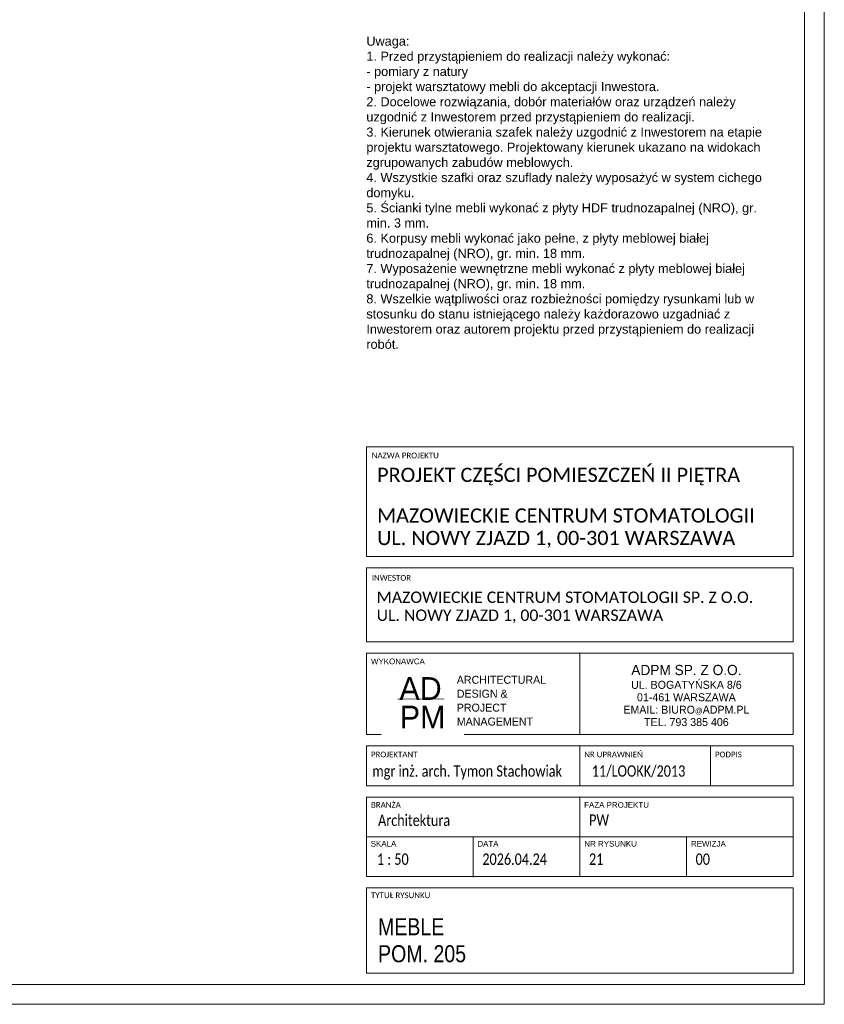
# Model space of a CAD drawing. Header units: centimetres. Extents: x 695802 to 711011, y 25963 to 44188.
# Tile 75 of 157: x 710211 to 710918, y 31877 to 32743. Entities that reach past the tile are written whole.
import ezdxf

# ---------------------------------------------------------------- set-up
doc = ezdxf.new("R2010")
doc.units = ezdxf.units.CM
doc.layers.get('0').update_dxf_attribs({"lineweight": 9})
doc.layers.add('Obrys powierzchni', color=50, linetype='Continuous', lineweight=9, plot=False)
for name, color, linetype, lineweight in [('S3_opisy', 171, 'Continuous', 5), ('S3_ramka', 7, 'Continuous', 5), ('S3_wymiary', 4, 'Continuous', 0)]:
    doc.layers.add(name, color=color, linetype=linetype, lineweight=lineweight)
doc.styles.add('Arial Narrow_4', font='ARIALN.TTF', dxfattribs={"height": 0.2})
doc.styles.add('Arial Narrow_5', font='ARIALN.TTF', dxfattribs={"height": 0.3})
doc.styles.add('Arial Narrow_7', font='ARIALN.TTF', dxfattribs={"height": 0.25})
doc.styles.add('Arial_4', font='arial.ttf', dxfattribs={"height": 0.1})
doc.styles.add('Arial_5', font='arial.ttf', dxfattribs={"height": 0.15})
doc.styles.get("Standard").update_dxf_attribs({"font": 'romans.shx'})

# ---------------------------------------------------------------- blocks, each defined once
blk = doc.blocks.new('zw$7FBA')
at = {"lineweight": 0, "ltscale": 1.6}
blk.add_line((-197.5, 291.4), (-197.5, 219.84), dxfattribs=at)
at = {"layer": 'S3_ramka'}
for p, q in [((-385, 376.4), (-385, 473.11)), ((-385, 473.11), (-10, 473.11)), ((-10, 376.4), (-10, 473.11)), ((-385, 376.4), (-10, 376.4)), ((-385, 301.4), (-385, 366.4)), ((-385, 366.4), (-10, 366.4)), ((-10, 301.4), (-10, 366.4)), ((-385, 301.4), (-10, 301.4)), ((-385, 291.4), (-10, 291.4)), ((-385, 219.84), (-385, 291.4)), ((-10, 219.84), (-10, 291.4)), ((-385, 219.84), (-10, 219.84)), ((-385, 174.84), (-385, 209.84)), ((-385, 209.84), (-10, 209.84)), ((-197.5, 174.84), (-197.5, 209.84)), ((-82.5, 174.84), (-82.5, 209.84)), ((-10, 174.84), (-10, 209.84)), ((-10, 174.84), (-385, 174.84)), ((-385, 164.84), (-385, 94.84)), ((-385, 164.84), (-10, 164.84)), ((-197.5, 164.84), (-197.5, 94.84)), ((-10, 164.84), (-10, 94.84)), ((-385, 129.84), (-10, 129.84)), ((-385, 94.84), (-10, 94.84)), ((-385, 84.84), (-385, 10)), ((-385, 84.84), (-10, 84.84)), ((-10, 84.84), (-10, 10)), ((-385, 10), (-10, 10))]:
    blk.add_line(p, q, dxfattribs=at)
for s, insert, char_height, width, attachment_point, line_spacing_factor, style in [('{\\A1;\\fCalibri Light|b0|i0|c238|p34;\\C7;MAZOWIECKIE CENTRUM STOMATOLOGII\\PUL. NOWY ZJAZD 1, 00-301 WARSZAWA}', (-375.67, 418.83), 12.5, 331.75, 1, 0.949189, 'Arial Narrow_7'), ('{\\A1;\\fCalibri Light|b0|i0|c238|p34;\\C7;MAZOWIECKIE CENTRUM STOMATOLOGII SP. Z O.O.\\PUL. NOWY ZJAZD 1, 00-301 WARSZAWA}', (-376.09, 345.65), 10, 380.0786, 1, 0.949189, 'Arial Narrow_4'), ('\\pxqc,t7.937503,15.874997,23.8125,31.750003,39.687497,47.625,55.562504,63.499997,71.4375,79.375003,87.312497,95.25,103.187503,111.124997,119.0625,127.000003,134.937497,142.875,150.812503,158.749997,166.6875,174.625003,182.562497,190.5,198.437503,206.374997,214.3125,222.250004,230.187497,238.125,246.062503,253.999997;{\\fTw Cen MT|b0|i0|c238|p34;\\H1.125x;ADPM SP. Z O.O.\\P\\H0.777778x;UL. BOGATYŃSKA 8/6 \\P01-461 WARSZAWA\\PEMAIL: BIURO\\H0.714286x;@\\H1.4x;ADPM.PL\\PTEL. 793 385 406}', (-103.75, 254.17), 8, 187.5, 5, 0.936439, 'Arial_5'), ('\\pxsm1.05,qc;{\\fTw Cen MT|b0|i0|c238|p34;AD}', (-337.51, 260.36), 20, 52.5066, 5, 0.936439, 'Arial_5'), ('\\pxql;{\\A1;\\fCalibri Light|b0|i0|c238|p34;\\W0.8;\\C7;11/LOOKK/2013}', (-186.96, 192.75), 10, 123.7234, 1, 0.949189, 'Arial Narrow_4')]:
    blk.add_mtext(s, dxfattribs=dict(at, insert=insert, char_height=char_height, width=width, attachment_point=attachment_point, line_spacing_factor=line_spacing_factor, style=style))
at = {"layer": 'S3_ramka', "char_height": 5, "attachment_point": 1, "style": 'Arial_4', "bg_fill": 3, "box_fill_scale": 1.25, "bg_fill_color": 256, "bg_fill_true_color": 13158600, "bg_fill_transparency": 0}
for s, insert, width, line_spacing_factor in [('\\pxt12.7,25.4,38.1,50.8,63.5,76.2,88.9,101.6,114.3,127,139.7,152.4,165.1,177.8,190.5,203.2,215.9,228.6,241.3,254,266.7,279.4,292.1,304.8,317.5,330.2,342.9,355.6,368.3,381,393.7,406.4;{\\fCalibri|b0|i0|c238|p34;NAZWA PROJEKTU}', (-380.35, 467.89), 95.6, 0.936439), ('\\pxt12.7,25.4,38.1,50.8,63.5,76.2,88.9,101.6,114.3,127,139.7,152.4,165.1,177.8,190.5,203.2,215.9,228.6,241.3,254,266.7,279.4,292.1,304.8,317.5,330.2,342.9,355.6,368.3,381,393.7,406.4;{\\fCalibri|b0|i0|c238|p34;INWESTOR }', (-380.35, 360.19), 98.25, 0.936439), ('{\\fCalibri|b0|i0|c238|p34;}WYKONAWCA', (-381.1, 286.73), 98.25, 0.936439), ('\\pxt12.7,25.4,38.1,50.8,63.5,76.2,88.9,101.6,114.3,127,139.7,152.4,165.1,177.8,190.5,203.2,215.9,228.6,241.3,254,266.7,279.4,292.1,304.8,317.5,330.2,342.9,355.6,368.3,381,393.7,406.4;{\\fCalibri|b0|i0|c238|p34;PROJEKTANT}', (-381.1, 204.81), 94.25, 0.936439), ('\\pxt12.7,25.4,38.1,50.8,63.5,76.2,88.9,101.6,114.3,127,139.7,152.4,165.1,177.8,190.5,203.2,215.9,228.6,241.3,254,266.7,279.4,292.1,304.8,317.5,330.2,342.9,355.6,368.3,381,393.7,406.4;{\\fCalibri|b0|i0|c238|p34;NR UPRAWNIEŃ}', (-193.6, 204.81), 94.25, 0.936439), ('\\pxt12.7,25.4,38.1,50.8,63.5,76.2,88.9,101.6,114.3,127,139.7,152.4,165.1,177.8,190.5,203.2,215.9,228.6,241.3,254,266.7,279.4,292.1,304.8,317.5,330.2,342.9,355.6,368.3,381,393.7,406.4;{\\fCalibri|b0|i0|c238|p34;PODPIS}', (-78.6, 204.81), 55.45, 0.936439), ('\\pxt1.25,2.5,3.75,5,6.25,7.5,8.75,10,11.25,12.5,13.75,15,16.25,17.5,18.75,20,21.25,22.5,23.75,25,26.25,27.5,28.75,30,31.25,32.5,33.75,35,36.25,37.5,38.75,40;{\\fCalibri|b0|i0|c238|p34;BRANŻA}', (-381.03, 160.44), 94.25, 0.949189), ('\\pxt1.25,2.5,3.75,5,6.25,7.5,8.75,10,11.25,12.5,13.75,15,16.25,17.5,18.75,20,21.25,22.5,23.75,25,26.25,27.5,28.75,30,31.25,32.5,33.75,35,36.25,37.5,38.75,40;{FAZA PROJEKTU}', (-193.68, 160.44), 94.25, 0.949189), ('\\pxt1.25,2.5,3.75,5,6.25,7.5,8.75,10,11.25,12.5,13.75,15,16.25,17.5,18.75,20,21.25,22.5,23.75,25,26.25,27.5,28.75,30,31.25,32.5,33.75,35,36.25,37.5,38.75,40;{SKALA}', (-381.29, 126.26), 94.25, 0.949189), ('\\pxt1.25,2.5,3.75,5,6.25,7.5,8.75,10,11.25,12.5,13.75,15,16.25,17.5,18.75,20,21.25,22.5,23.75,25,26.25,27.5,28.75,30,31.25,32.5,33.75,35,36.25,37.5,38.75,40;NR RYSUNKU', (-193.47, 126.26), 94.25, 0.949189), ('\\pxt1.25,2.5,3.75,5,6.25,7.5,8.75,10,11.25,12.5,13.75,15,16.25,17.5,18.75,20,21.25,22.5,23.75,25,26.25,27.5,28.75,30,31.25,32.5,33.75,35,36.25,37.5,38.75,40;{\\fCalibri|b0|i0|c238|p34;TYTUŁ RYSUNKU }', (-381.1, 80.91), 94.25, 0.949189)]:
    blk.add_mtext(s, dxfattribs=dict(at, insert=insert, width=width, line_spacing_factor=line_spacing_factor))
at = {"layer": 'S3_ramka', "insert": (-335.68, 235.21), "char_height": 20, "width": 52.5066, "attachment_point": 5, "line_spacing_factor": 0.936439, "style": 'Arial_5', "bg_fill": 2}
blk.add_mtext('{\\fTw Cen MT|b0|i0|c238|p34;PM}', dxfattribs=at)
at = {"lineweight": 0, "ltscale": 1.6, "const_width": 0.7}
blk.add_lwpolyline([(-357.95, 251.09), (-316.73, 251.09)], dxfattribs=at)
at = {"layer": 'S3_ramka'}
for p, q in [((-291.25, 129.84), (-291.25, 94.34)), ((-103.75, 129.84), (-103.75, 94.84))]:
    blk.add_line(p, q, dxfattribs=at)
for s, insert, char_height, width, attachment_point, line_spacing_factor, style in [('\\pxql;{\\fCalibri Light|b0|i0|c238|p34;PROJEKT CZĘŚCI POMIESZCZEŃ II PIĘTRA}', (-375.67, 454.57), 12.5, 352.9, 1, 0.949189, 'Arial Narrow_7'), ('\\pxsm1.05,ql;{\\fTw Cen MT|b0|i0|c238|p34;ARCHITECTURAL\\PDESIGN &\\PPROJECT\\PMANAGEMENT}', (-233.65, 249.6), 7, 143.9651, 5, 0.936439, 'Arial_5'), ('\\pxql;{\\A1;\\fCalibri Light|b0|i0|c238|p34;\\W0.8;\\C7;mgr inż. arch. Tymon Stachowiak}', (-379.86, 192.75), 10, 199.3828, 1, 0.949189, 'Arial Narrow_4'), ('\\pxt6.35,12.7,19.05,25.4,31.75,38.1,44.45,50.8,57.15,63.5,69.85,76.2,82.55,88.9,95.25,101.6,107.95,114.3,120.65,127,133.35,139.7,146.05,152.4,158.75,165.1,171.45,177.8,184.15,190.5,196.85,203.2;{\\fCalibri|b0|i0|c238|p34;\\W0.8;Architektura}', (-374.85, 149.41), 10, 141.9, 1, 0.949189, 'Arial Narrow_4')]:
    blk.add_mtext(s, dxfattribs=dict(at, insert=insert, char_height=char_height, width=width, attachment_point=attachment_point, line_spacing_factor=line_spacing_factor, style=style))
at = {"layer": 'S3_ramka', "char_height": 5, "attachment_point": 1, "line_spacing_factor": 0.949189, "style": 'Arial_4', "bg_fill": 3, "box_fill_scale": 1.25, "bg_fill_color": 256, "bg_fill_true_color": 13158600, "bg_fill_transparency": 0}
for s, insert, width in [('\\pxt1.25,2.5,3.75,5,6.25,7.5,8.75,10,11.25,12.5,13.75,15,16.25,17.5,18.75,20,21.25,22.5,23.75,25,26.25,27.5,28.75,30,31.25,32.5,33.75,35,36.25,37.5,38.75,40;DATA', (-287.54, 126.26), 56.7746), ('\\pxt1.25,2.5,3.75,5,6.25,7.5,8.75,10,11.25,12.5,13.75,15,16.25,17.5,18.75,20,21.25,22.5,23.75,25,26.25,27.5,28.75,30,31.25,32.5,33.75,35,36.25,37.5,38.75,40;REWIZJA', (-99.72, 126.26), 64.4403)]:
    blk.add_mtext(s, dxfattribs=dict(at, insert=insert, width=width))
blk = doc.blocks.new('zw$D5FC')
at = {"layer": 'S3_opisy', "ltscale": 1.6, "insert": (-375.17, 360.82), "char_height": 10, "width": 361.0233, "attachment_point": 1}
blk.add_mtext('\\pxql;{\\A1;\\fArial|b0|i0|c238|p34;\\H0.8x;Uwaga:\\P\\pq*;1. Przed przystąpieniem do realizacji należy wykonać:\\P- pomiary z natury \\P- projekt warsztatowy mebli do akceptacji Inwestora.\\P2. Docelowe rozwiązania, dobór materiałów oraz urządzeń należy uzgodnić z Inwestorem przed przystąpieniem do realizacji.\\P3. Kierunek otwierania szafek należy uzgodnić z Inwestorem na etapie projektu warsztatowego. Projektowany kierunek ukazano na widokach zgrupowanych zabudów meblowych.\\P4. Wszystkie szafki oraz szuflady należy wyposażyć w system cichego domyku.\\P5. Ścianki tylne mebli wykonać z płyty HDF trudnozapalnej (NRO), gr. min. 3 mm.\\P6. Korpusy mebli wykonać jako pełne, z płyty meblowej białej trudnozapalnej (NRO), gr. min. 18 mm.\\P7. Wyposażenie wewnętrzne mebli wykonać z płyty meblowej białej trudnozapalnej (NRO), gr. min. 18 mm.\\P8. Wszelkie wątpliwości oraz rozbieżności pomiędzy rysunkami lub w stosunku do stanu istniejącego należy każdorazowo uzgadniać z Inwestorem oraz autorem projektu przed przystąpieniem do realizacji robót.}', dxfattribs=at)

msp = doc.modelspace()

# ---------------------------------------------------------------- linework, layer by layer
at = {"layer": 'Obrys powierzchni', "ltscale": 1.6}
for points in [[(708818.13, 33361.64), (710918.13, 33361.64), (710918.13, 31876.64), (708818.13, 31876.64)], [(708835.63, 33344.14), (710900.63, 33344.14), (710900.63, 31894.14), (708835.63, 31894.14)]]:
    msp.add_lwpolyline(points, close=True, dxfattribs=at)

# ---------------------------------------------------------------- block references
at = {"layer": 'S3_wymiary', "ltscale": 1.6}
msp.add_blockref('zw$D5FC', (710890.63, 32367.26), dxfattribs=at)

# ---------------------------------------------------------------- texts
at = {"layer": 'S3_ramka', "insert": (710525.78, 31932.92), "char_height": 15, "width": 343.65, "attachment_point": 4, "line_spacing_factor": 0.949189, "style": 'Arial Narrow_5'}
msp.add_mtext('\\pxt4.23333,8.46667,12.7,16.93333,21.16667,25.4,29.63333,33.86667,38.1,42.33333,46.56667,50.8,55.03333,59.26667,63.5,67.73333,71.96667,76.2,80.43333,84.66667,88.9,93.13333,97.36667,101.6,105.83333,110.06667,114.3,118.53333,122.76667,127,131.23333,135.46667;MEBLE\\PPOM. 205', dxfattribs=at)

# ---------------------------------------------------------------- next in the draw order: texts
at = {"layer": 'S3_ramka', "char_height": 10, "line_spacing_factor": 0.949189, "style": 'Arial Narrow_4', "bg_fill": 2}
for s, insert, width, attachment_point in [('\\pxt6.35,12.7,19.05,25.4,31.75,38.1,44.45,50.8,57.15,63.5,69.85,76.2,82.55,88.9,95.25,101.6,107.95,114.3,120.65,127,133.35,139.7,146.05,152.4,158.75,165.1,171.45,177.8,184.15,190.5,196.85,203.2;{\\fCalibri|b0|i0|c238|p34;\\W0.8;PW}', (710711.31, 32043.78), 141.9, 1), ('\\pxql,t6.35,12.7,19.05,25.4,31.75,38.1,44.45,50.8,57.15,63.5,69.85,76.2,82.55,88.9,95.25,101.6,107.95,114.3,120.65,127,133.35,139.7,146.05,152.4,158.75,165.1,171.45,177.8,184.15,190.5,196.85,203.2;{\\fCalibri|b0|i0|c238|p34;\\W0.8; 1 : 50}', (710567.29, 32009.33), 90.65, 2)]:
    msp.add_mtext(s, dxfattribs=dict(at, insert=insert, width=width, attachment_point=attachment_point))

# ---------------------------------------------------------------- next in the draw order: texts
at = {"layer": 'S3_ramka', "insert": (710662.78, 32009.33), "char_height": 10, "width": 90.65, "attachment_point": 2, "line_spacing_factor": 0.949189, "style": 'Arial Narrow_4'}
msp.add_mtext('\\pxql,t6.35,12.7,19.05,25.4,31.75,38.1,44.45,50.8,57.15,63.5,69.85,76.2,82.55,88.9,95.25,101.6,107.95,114.3,120.65,127,133.35,139.7,146.05,152.4,158.75,165.1,171.45,177.8,184.15,190.5,196.85,203.2;{\\fCalibri|b0|i0|c238|p34;\\W0.8;2026.04.24}', dxfattribs=at)

# ---------------------------------------------------------------- next in the draw order: block references
at = {"ltscale": 1.6}
msp.add_blockref('zw$7FBA', (710900.63, 31894.14), dxfattribs=at)

# ---------------------------------------------------------------- next in the draw order: texts
at = {"layer": 'S3_ramka', "char_height": 10, "width": 90.65, "attachment_point": 2, "line_spacing_factor": 0.949189, "style": 'Arial Narrow_4'}
for s, insert in [('\\pxql,t6.35,12.7,19.05,25.4,31.75,38.1,44.45,50.8,57.15,63.5,69.85,76.2,82.55,88.9,95.25,101.6,107.95,114.3,120.65,127,133.35,139.7,146.05,152.4,158.75,165.1,171.45,177.8,184.15,190.5,196.85,203.2;{\\fCalibri|b0|i0|c238|p34;\\W0.8;21}', (710756.53, 32009.33)), ('\\pxql,t6.35,12.7,19.05,25.4,31.75,38.1,44.45,50.8,57.15,63.5,69.85,76.2,82.55,88.9,95.25,101.6,107.95,114.3,120.65,127,133.35,139.7,146.05,152.4,158.75,165.1,171.45,177.8,184.15,190.5,196.85,203.2;{\\fCalibri|b0|i0|c238|p34;\\W0.8;00}', (710850.28, 32009.33))]:
    msp.add_mtext(s, dxfattribs=dict(at, insert=insert))

doc.saveas('drawing.dxf')
